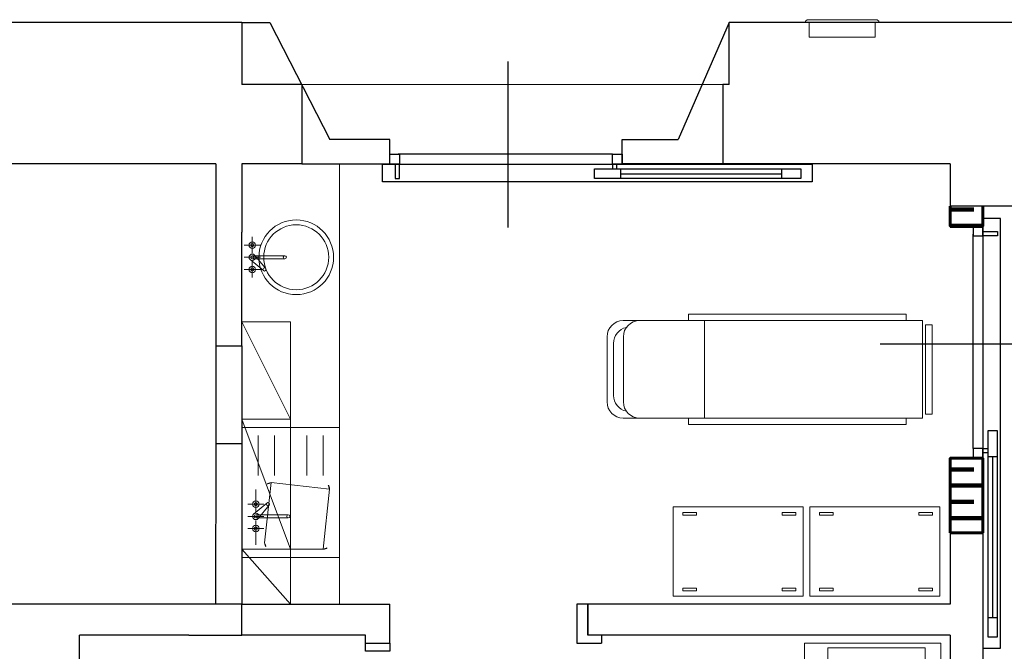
# Model space of a CAD drawing. Header units: millimetres. Extents: x 6612729504 to 6612744462, y 5733542327 to 5733549367.
# Tile 34 of 109: x 6612736595 to 6612737201, y 5733544537 to 5733544926. Entities that reach past the tile are written whole.
import ezdxf

# ---------------------------------------------------------------- set-up
doc = ezdxf.new("R2010")
doc.units = ezdxf.units.MM
doc.header["$MEASUREMENT"] = 0
doc.set_wipeout_variables(frame=1)
doc.linetypes.add('Wipeout_Contour', pattern=[1000, 0, -1000])
for name, color, linetype in [('!!!!_SCIANY GRUBE', 7, 'Continuous'), ('_A TECHN._wyposazenie sanitariaty', 7, 'Continuous'), ('_ATECHN-MEBLE', 7, 'Continuous'), ('A_SCIANY PROJ. 18 wewn', 7, 'Continuous'), ('A_Stolarka_drzw_wew', 192, 'Continuous'), ('A_wypełnienie', 7, 'Continuous'), ('GM-SZKGA', 7, 'Continuous'), ('inw_WIDOK', 7, 'Continuous')]:
    doc.layers.add(name, color=color, linetype=linetype)
pattern_1 = [(360, (6612685986.953, 5733573938.848), (0, 20), []), (360, (6612685986.953, 5733573948.848), (0, 20), [15, -5])]

msp = doc.modelspace()

# ---------------------------------------------------------------- linework, layer by layer
at = {"layer": '!!!!_SCIANY GRUBE', "color": 252, "lineweight": 30}
for p, q in [((6612736731.516485, 5733544923.844683), (6612736456.516485, 5733544923.844683)), ((6612736731.516485, 5733544923.844683), (6612736731.516485, 5733544885.844683)), ((6612736731.516485, 5733544923.844683), (6612736748.638336, 5733544923.844683)), ((6612736748.638336, 5733544923.844683), (6612736785.638336, 5733544851.844683)), ((6612737031.516486, 5733544923.844683), (6612737000.135475, 5733544851.844683)), ((6612737385.516486, 5733544923.844683), (6612737031.516486, 5733544923.844683)), ((6612737031.516486, 5733544885.844683), (6612737031.516486, 5733544923.844683)), ((6612736768.516485, 5733544885.844683), (6612736731.516485, 5733544885.844683)), ((6612736768.516485, 5733544885.844683), (6612736768.516485, 5733544836.843886)), ((6612737031.516486, 5733544885.844683), (6612737027.516486, 5733544885.844683)), ((6612737027.516486, 5733544885.844683), (6612737027.516486, 5733544836.740798)), ((6612736822.633888, 5733544851.844683), (6612736785.638336, 5733544851.844683)), ((6612736822.633888, 5733544836.844683), (6612736822.633888, 5733544851.844683)), ((6612736965.63392, 5733544836.844683), (6612736965.63392, 5733544851.844683)), ((6612736965.63392, 5733544851.844683), (6612737000.135475, 5733544851.844683)), ((6612736715.516485, 5733544836.844683), (6612736582.516485, 5733544836.844683)), ((6612736715.516485, 5733544836.844683), (6612736711.872397, 5733544836.844683)), ((6612736715.516485, 5733544836.844683), (6612736715.516485, 5733544794.844683)), ((6612736768.516485, 5733544836.844683), (6612736731.516485, 5733544836.844683)), ((6612736731.516485, 5733544836.844683), (6612736731.516485, 5733544794.844683)), ((6612736768.516485, 5733544836.844683), (6612736822.633888, 5733544836.844683)), ((6612737027.516486, 5733544836.844683), (6612736965.63392, 5733544836.844683)), ((6612737167.516486, 5733544836.844683), (6612737027.516486, 5733544836.844683)), ((6612736715.516485, 5733544794.844683), (6612736715.516485, 5733544724.844683)), ((6612736731.516485, 5733544724.844683), (6612736731.516485, 5733544794.844683)), ((6612736715.516485, 5733544724.844683), (6612736715.516485, 5733544680.844683)), ((6612736715.516485, 5733544724.844683), (6612736731.516485, 5733544724.844683)), ((6612736731.516485, 5733544724.844683), (6612736731.516485, 5733544664.844683)), ((6612736715.516485, 5733544680.844683), (6612736715.516485, 5733544664.844683)), ((6612736715.516485, 5733544664.844683), (6612736715.227145, 5733544565.844683)), ((6612736715.516485, 5733544664.844683), (6612736731.516485, 5733544664.844683)), ((6612736731.516485, 5733544664.844683), (6612736731.516485, 5733544565.844683)), ((6612736698.937805, 5733544565.844683), (6612736582.516485, 5733544565.844683)), ((6612736731.516485, 5733544546.844683), (6612736731.516485, 5733544565.844683)), ((6612736731.516485, 5733544565.844683), (6612736822.516485, 5733544565.844683)), ((6612736822.516485, 5733544541.844683), (6612736822.516485, 5733544565.844683)), ((6612736937.778519, 5733544565.844683), (6612736937.778519, 5733544541.844683)), ((6612736944.516486, 5733544565.844683), (6612736937.778519, 5733544565.844683)), ((6612737027.516486, 5733544565.844683), (6612736944.516486, 5733544565.844683)), ((6612736944.516486, 5733544546.844683), (6612736944.516486, 5733544565.844683)), ((6612736944.516486, 5733544565.844683), (6612736944.516486, 5733544546.844683)), ((6612737167.516486, 5733544565.844683), (6612737027.516486, 5733544565.844683)), ((6612736698.937805, 5733544546.844683), (6612736631.516485, 5733544546.844683)), ((6612736631.516485, 5733544506.844682), (6612736631.516485, 5733544546.844683)), ((6612736807.516485, 5733544546.844683), (6612736731.516485, 5733544546.844683)), ((6612736807.516485, 5733544541.844683), (6612736807.516485, 5733544546.844683)), ((6612737040.516486, 5733544546.844683), (6612736944.516486, 5733544546.844683)), ((6612736952.778519, 5733544546.844683), (6612736952.778519, 5733544541.844683)), ((6612737167.516486, 5733544546.844683), (6612737040.516486, 5733544546.844683)), ((6612737167.516486, 5733544546.844683), (6612737167.516486, 5733544526.158112)), ((6612736807.516485, 5733544541.844683), (6612736822.516485, 5733544541.844683)), ((6612736937.778519, 5733544541.844683), (6612736952.778519, 5733544541.844683))]:
    msp.add_line(p, q, dxfattribs=at)
at = {"layer": '!!!!_SCIANY GRUBE', "color": 252, "lineweight": 30, "flags": 128}
for points in [[(6612736698.937805, 5733544546.844683), (6612736731.516485, 5733544546.844683), (6612736731.516485, 5733544565.844683)], [(6612736731.516485, 5733544565.844683), (6612736698.937805, 5733544565.844683)]]:
    msp.add_lwpolyline(points, dxfattribs=at)
at = {"layer": '_A TECHN._wyposazenie sanitariaty', "color": 252, "lineweight": 18}
for p, q in [((6612736732.963202, 5733544786.899068), (6612736742.963202, 5733544786.899068)), ((6612736737.963202, 5733544781.899068), (6612736737.963202, 5733544791.899068)), ((6612736739.377415, 5733544780.813281), (6612736746.170308, 5733544772.606174)), ((6612736732.963202, 5733544779.399068), (6612736742.963202, 5733544779.399068)), ((6612736736.548987, 5733544777.984854), (6612736744.756094, 5733544771.191961)), ((6612736737.963202, 5733544780.399068), (6612736757.963202, 5733544780.399068)), ((6612736737.963202, 5733544778.399068), (6612736757.963202, 5733544778.399068)), ((6612736737.963202, 5733544766.899068), (6612736737.963202, 5733544776.899068)), ((6612736732.963202, 5733544771.899068), (6612736742.963202, 5733544771.899068)), ((6612736791.516487, 5733544674.670267), (6612736731.516487, 5733544674.670267)), ((6612736731.516487, 5733544674.670267), (6612736731.516487, 5733544594.670267)), ((6612736791.516487, 5733544594.670267), (6612736791.516487, 5733544674.670267)), ((6612736741.516487, 5733544645.149406), (6612736741.516487, 5733544669.670267)), ((6612736751.516487, 5733544645.149406), (6612736751.516487, 5733544669.670267)), ((6612736761.516487, 5733544645.149406), (6612736761.516487, 5733544669.670267)), ((6612736771.516487, 5733544645.149406), (6612736771.516487, 5733544669.670267)), ((6612736781.516487, 5733544645.149406), (6612736781.516487, 5733544669.670267)), ((6612736740.099946, 5733544636.428143), (6612736740.099946, 5733544622.428143)), ((6612736735.099946, 5733544627.428143), (6612736745.099946, 5733544627.428143)), ((6612736738.685733, 5733544621.342357), (6612736746.892839, 5733544628.135249)), ((6612736741.51416, 5733544618.513929), (6612736748.307053, 5733544626.721036)), ((6612736735.099946, 5733544619.928143), (6612736745.099946, 5733544619.928143)), ((6612736740.099946, 5733544620.928143), (6612736760.099946, 5733544620.928143)), ((6612736740.099946, 5733544618.928143), (6612736760.099946, 5733544618.928143)), ((6612736740.099946, 5733544617.428143), (6612736740.099946, 5733544602.428143)), ((6612736735.099946, 5733544612.428143), (6612736745.099946, 5733544612.428143)), ((6612736731.516487, 5733544594.670267), (6612736791.516487, 5733544594.670267))]:
    msp.add_line(p, q, dxfattribs=at)
at = {"layer": '_A TECHN._wyposazenie sanitariaty', "color": 252, "lineweight": 18, "flags": 128}
msp.add_lwpolyline([(6612736749.516487, 5733544599.670267), (6612736781.516487, 5733544599.670267, 0.4142135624), (6612736785.516487, 5733544603.670267), (6612736785.516487, 5733544636.670267, 0.4142135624), (6612736781.516487, 5733544640.670267), (6612736749.516487, 5733544640.670267, 0.4142135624), (6612736745.516487, 5733544636.670267), (6612736745.516487, 5733544603.670267, 0.4142135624)], format="xyb", close=True, dxfattribs=at)
at = {"layer": '_A TECHN._wyposazenie sanitariaty', "color": 252, "lineweight": 18}
for centre, radius in [((6612736764.963202, 5733544779.399068), 23), ((6612736764.963202, 5733544779.399068), 20), ((6612736737.963202, 5733544786.899068), 2), ((6612736737.963202, 5733544786.899068), 1), ((6612736737.963202, 5733544779.399068), 2), ((6612736737.963202, 5733544779.399068), 1), ((6612736757.963202, 5733544779.399068), 1), ((6612736737.963202, 5733544771.899068), 2), ((6612736737.963202, 5733544771.899068), 1), ((6612736745.463202, 5733544771.899068), 1), ((6612736740.099946, 5733544627.428143), 2), ((6612736740.099946, 5733544627.428143), 1), ((6612736747.599946, 5733544627.428143), 1), ((6612736740.099946, 5733544619.928143), 2), ((6612736740.099946, 5733544619.928143), 1), ((6612736760.099946, 5733544619.928143), 1), ((6612736740.099946, 5733544612.428143), 2), ((6612736740.099946, 5733544612.428143), 1)]:
    msp.add_circle(centre, radius, dxfattribs=at)
at = {"layer": '_ATECHN-MEBLE', "color": 252, "lineweight": 18}
for p, q in [((6612736791.516487, 5733544836.844683), (6612736791.516487, 5733544565.844733)), ((6612737140.317965, 5733544744.413282), (6612737006.317965, 5733544744.413282)), ((6612737006.317965, 5733544744.413282), (6612737006.317965, 5733544740.413282)), ((6612737140.317965, 5733544744.413282), (6612737006.317965, 5733544744.413282)), ((6612737006.317965, 5733544744.413282), (6612737006.317965, 5733544740.413282)), ((6612737140.317965, 5733544744.413282), (6612737006.317965, 5733544744.413282)), ((6612737006.317965, 5733544744.413282), (6612737006.317965, 5733544740.413282)), ((6612737140.317965, 5733544744.413282), (6612737006.317965, 5733544744.413282)), ((6612737006.317965, 5733544744.413282), (6612737006.317965, 5733544740.413282)), ((6612737140.317965, 5733544740.413282), (6612737140.317965, 5733544744.413282)), ((6612737140.317965, 5733544740.413282), (6612737140.317965, 5733544744.413282)), ((6612737140.317965, 5733544740.413282), (6612737140.317965, 5733544744.413282)), ((6612737140.317965, 5733544740.413282), (6612737140.317965, 5733544744.413282)), ((6612736761.516482, 5733544679.670263), (6612736731.516487, 5733544739.670267)), ((6612736986.261624, 5733544740.413282), (6612736966.261624, 5733544740.413282)), ((6612736986.261624, 5733544740.413282), (6612736966.261624, 5733544740.413282)), ((6612736986.261624, 5733544740.413282), (6612736966.261624, 5733544740.413282)), ((6612736986.261624, 5733544740.413282), (6612736966.261624, 5733544740.413282)), ((6612737150.317965, 5733544740.413282), (6612736986.261624, 5733544740.413282)), ((6612737150.317965, 5733544740.413282), (6612736986.261624, 5733544740.413282)), ((6612737150.317965, 5733544740.413282), (6612736986.261624, 5733544740.413282)), ((6612737150.317965, 5733544740.413282), (6612736986.261624, 5733544740.413282)), ((6612737006.317965, 5733544740.413282), (6612737140.317965, 5733544740.413282)), ((6612737006.317965, 5733544740.413282), (6612737140.317965, 5733544740.413282)), ((6612737006.317965, 5733544740.413282), (6612737140.317965, 5733544740.413282)), ((6612737006.317965, 5733544740.413282), (6612737140.317965, 5733544740.413282)), ((6612737016.317965, 5733544740.413282), (6612737016.317965, 5733544680.413282)), ((6612737016.317965, 5733544740.413282), (6612737016.317965, 5733544680.413282)), ((6612737016.317965, 5733544740.413282), (6612737016.317965, 5733544680.413282)), ((6612737016.317965, 5733544740.413282), (6612737016.317965, 5733544680.413282)), ((6612737150.317965, 5733544680.413282), (6612737150.317965, 5733544740.413282)), ((6612737150.317965, 5733544680.413282), (6612737150.317965, 5733544740.413282)), ((6612737150.317965, 5733544680.413282), (6612737150.317965, 5733544740.413282)), ((6612737150.317965, 5733544680.413282), (6612737150.317965, 5733544740.413282)), ((6612737152.317965, 5733544737.913282), (6612737156.317965, 5733544737.913282)), ((6612737152.317965, 5733544682.913282), (6612737152.317965, 5733544737.913282)), ((6612737152.317965, 5733544737.913282), (6612737156.317965, 5733544737.913282)), ((6612737152.317965, 5733544682.913282), (6612737152.317965, 5733544737.913282)), ((6612737152.317965, 5733544737.913282), (6612737156.317965, 5733544737.913282)), ((6612737152.317965, 5733544682.913282), (6612737152.317965, 5733544737.913282)), ((6612737152.317965, 5733544737.913282), (6612737156.317965, 5733544737.913282)), ((6612737152.317965, 5733544682.913282), (6612737152.317965, 5733544737.913282)), ((6612737156.317965, 5733544737.913282), (6612737156.317965, 5733544682.913282)), ((6612737156.317965, 5733544737.913282), (6612737156.317965, 5733544682.913282)), ((6612737156.317965, 5733544737.913282), (6612737156.317965, 5733544682.913282)), ((6612737156.317965, 5733544737.913282), (6612737156.317965, 5733544682.913282)), ((6612736956.261624, 5733544730.413282), (6612736956.261624, 5733544690.413282)), ((6612736956.261624, 5733544730.413282), (6612736956.261624, 5733544690.413282)), ((6612736956.261624, 5733544730.413282), (6612736956.261624, 5733544690.413282)), ((6612736956.261624, 5733544730.413282), (6612736956.261624, 5733544690.413282)), ((6612736960.261624, 5733544694.413282), (6612736960.261624, 5733544726.413282)), ((6612736960.261624, 5733544694.413282), (6612736960.261624, 5733544726.413282)), ((6612736960.261624, 5733544694.413282), (6612736960.261624, 5733544726.413282)), ((6612736960.261624, 5733544694.413282), (6612736960.261624, 5733544726.413282)), ((6612736966.317965, 5733544730.413282), (6612736966.317965, 5733544690.413282)), ((6612736966.317965, 5733544730.413282), (6612736966.317965, 5733544690.413282)), ((6612736966.317965, 5733544730.413282), (6612736966.317965, 5733544690.413282)), ((6612736966.317965, 5733544730.413282), (6612736966.317965, 5733544690.413282)), ((6612736761.516485, 5733544599.669526), (6612736731.516487, 5733544679.669526)), ((6612736986.261624, 5733544680.413282), (6612736966.261624, 5733544680.413282)), ((6612736986.261624, 5733544680.413282), (6612736966.261624, 5733544680.413282)), ((6612736986.261624, 5733544680.413282), (6612736966.261624, 5733544680.413282)), ((6612736986.261624, 5733544680.413282), (6612736966.261624, 5733544680.413282)), ((6612736986.261624, 5733544680.413282), (6612737150.317965, 5733544680.413282)), ((6612736986.261624, 5733544680.413282), (6612737150.317965, 5733544680.413282)), ((6612736986.261624, 5733544680.413282), (6612737150.317965, 5733544680.413282)), ((6612736986.261624, 5733544680.413282), (6612737150.317965, 5733544680.413282)), ((6612737006.317965, 5733544680.413282), (6612737140.317965, 5733544680.413282)), ((6612737006.317965, 5733544676.413282), (6612737006.317965, 5733544680.413282)), ((6612737006.317965, 5733544680.413282), (6612737140.317965, 5733544680.413282)), ((6612737006.317965, 5733544676.413282), (6612737006.317965, 5733544680.413282)), ((6612737006.317965, 5733544680.413282), (6612737140.317965, 5733544680.413282)), ((6612737006.317965, 5733544676.413282), (6612737006.317965, 5733544680.413282)), ((6612737006.317965, 5733544680.413282), (6612737140.317965, 5733544680.413282)), ((6612737006.317965, 5733544676.413282), (6612737006.317965, 5733544680.413282)), ((6612737140.317965, 5733544680.413282), (6612737140.317965, 5733544676.413282)), ((6612737140.317965, 5733544680.413282), (6612737140.317965, 5733544676.413282)), ((6612737140.317965, 5733544680.413282), (6612737140.317965, 5733544676.413282)), ((6612737140.317965, 5733544680.413282), (6612737140.317965, 5733544676.413282)), ((6612737156.317965, 5733544682.913282), (6612737152.317965, 5733544682.913282)), ((6612737156.317965, 5733544682.913282), (6612737152.317965, 5733544682.913282)), ((6612737156.317965, 5733544682.913282), (6612737152.317965, 5733544682.913282)), ((6612737156.317965, 5733544682.913282), (6612737152.317965, 5733544682.913282)), ((6612736791.516487, 5733544674.670267), (6612736731.516487, 5733544674.670267)), ((6612736731.516487, 5733544674.670267), (6612736731.516487, 5733544594.670267)), ((6612736791.516487, 5733544594.670267), (6612736791.516487, 5733544674.670267)), ((6612737140.317965, 5733544676.413282), (6612737006.317965, 5733544676.413282)), ((6612737140.317965, 5733544676.413282), (6612737006.317965, 5733544676.413282)), ((6612737140.317965, 5733544676.413282), (6612737006.317965, 5733544676.413282)), ((6612737140.317965, 5733544676.413282), (6612737006.317965, 5733544676.413282)), ((6612736741.516487, 5733544645.149406), (6612736741.516487, 5733544669.670267)), ((6612736751.516487, 5733544645.149406), (6612736751.516487, 5733544669.670267)), ((6612736761.516487, 5733544645.149406), (6612736761.516487, 5733544669.670267)), ((6612736771.516487, 5733544645.149406), (6612736771.516487, 5733544669.670267)), ((6612736781.516487, 5733544645.149406), (6612736781.516487, 5733544669.670267)), ((6612736740.099946, 5733544636.428143), (6612736740.099946, 5733544622.428143)), ((6612736735.099946, 5733544627.428143), (6612736745.099946, 5733544627.428143)), ((6612736738.685733, 5733544621.342357), (6612736746.892839, 5733544628.135249)), ((6612736741.51416, 5733544618.513929), (6612736748.307053, 5733544626.721036)), ((6612736735.099946, 5733544619.928143), (6612736745.099946, 5733544619.928143)), ((6612736740.099946, 5733544620.928143), (6612736760.099946, 5733544620.928143)), ((6612736740.099946, 5733544618.928143), (6612736760.099946, 5733544618.928143)), ((6612736740.099946, 5733544617.428143), (6612736740.099946, 5733544602.428143)), ((6612736735.099946, 5733544612.428143), (6612736745.099946, 5733544612.428143)), ((6612736761.516487, 5733544565.844733), (6612736731.516487, 5733544599.670267)), ((6612736731.516487, 5733544594.670267), (6612736791.516487, 5733544594.670267)), ((6612736731.516384, 5733544565.843992), (6612736791.516388, 5733544565.843992)), ((6612736761.516384, 5733544565.843991), (6612736731.516384, 5733544565.843992))]:
    msp.add_line(p, q, dxfattribs=at)
at = {"layer": '_ATECHN-MEBLE', "color": 252, "lineweight": 18, "flags": 128}
for points in [[(6612736761.51648, 5733544679.670263), (6612736731.516484, 5733544679.670261), (6612736731.516487, 5733544739.670267), (6612736761.516479, 5733544739.670267)], [(6612736761.516382, 5733544599.669526), (6612736731.516386, 5733544599.669525), (6612736731.516386, 5733544679.669526), (6612736761.516386, 5733544679.669526)], [(6612736996.983439, 5733544570.808764), (6612737076.98344, 5733544570.808764), (6612737076.98344, 5733544625.808764), (6612736996.983439, 5733544625.808764)], [(6612737081.013574, 5733544570.808764), (6612737161.013574, 5733544570.808764), (6612737161.013574, 5733544625.808764), (6612737081.013574, 5733544625.808764)], [(6612737002.944131, 5733544622.315813), (6612737011.361953, 5733544622.315813), (6612737011.361953, 5733544620.633052), (6612737002.944131, 5733544620.633052)], [(6612737064.113775, 5733544622.315813), (6612737072.531597, 5733544622.315813), (6612737072.531597, 5733544620.633052), (6612737064.113775, 5733544620.633052)], [(6612737086.974264, 5733544622.315813), (6612737095.392086, 5733544622.315813), (6612737095.392086, 5733544620.633052), (6612737086.974264, 5733544620.633052)], [(6612737148.143909, 5733544622.315813), (6612737156.56173, 5733544622.315813), (6612737156.56173, 5733544620.633052), (6612737148.143909, 5733544620.633052)], [(6612736761.516485, 5733544565.844733), (6612736731.516485, 5733544565.844733), (6612736731.516487, 5733544599.670267), (6612736761.516487, 5733544599.670267)], [(6612737002.944131, 5733544575.759692), (6612737011.361953, 5733544575.759692), (6612737011.361953, 5733544574.076931), (6612737002.944131, 5733544574.076931)], [(6612737064.113775, 5733544575.759692), (6612737072.531597, 5733544575.759692), (6612737072.531597, 5733544574.076931), (6612737064.113775, 5733544574.076931)], [(6612737086.974264, 5733544575.759692), (6612737095.392086, 5733544575.759692), (6612737095.392086, 5733544574.076931), (6612737086.974264, 5733544574.076931)], [(6612737148.143909, 5733544575.759692), (6612737156.56173, 5733544575.759692), (6612737156.56173, 5733544574.076931), (6612737148.143909, 5733544574.076931)], [(6612737077.767879, 5733544379.21522), (6612737077.767879, 5733544541.758733), (6612737161.705364, 5733544541.758733), (6612737161.705364, 5733544379.21522)], [(6612737077.767879, 5733544379.21522), (6612737077.767879, 5733544541.758733), (6612737161.705364, 5733544541.758733), (6612737161.705364, 5733544379.21522)], [(6612737152.12874, 5733544539.063549), (6612737152.12874, 5733544494.063549), (6612737092.12874, 5733544494.063549), (6612737092.12874, 5733544539.063549)]]:
    msp.add_lwpolyline(points, close=True, dxfattribs=at)
msp.add_lwpolyline([(6612736749.516487, 5733544599.670267), (6612736781.516487, 5733544599.670267, 0.4142135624), (6612736785.516487, 5733544603.670267), (6612736785.516487, 5733544636.670267, 0.4142135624), (6612736781.516487, 5733544640.670267), (6612736749.516487, 5733544640.670267, 0.4142135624), (6612736745.516487, 5733544636.670267), (6612736745.516487, 5733544603.670267, 0.4142135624)], format="xyb", close=True, dxfattribs=at)
at = {"layer": '_ATECHN-MEBLE', "color": 252, "lineweight": 18}
for centre, radius in [((6612736740.099946, 5733544627.428143), 2), ((6612736740.099946, 5733544627.428143), 1), ((6612736747.599946, 5733544627.428143), 1), ((6612736740.099946, 5733544619.928143), 2), ((6612736740.099946, 5733544619.928143), 1), ((6612736760.099946, 5733544619.928143), 1), ((6612736740.099946, 5733544612.428143), 2), ((6612736740.099946, 5733544612.428143), 1)]:
    msp.add_circle(centre, radius, dxfattribs=at)
for centre, start, end in [((6612736966.261624, 5733544730.413282), 90, 180), ((6612736966.261624, 5733544730.413282), 90, 180), ((6612736966.261624, 5733544730.413282), 90, 180), ((6612736966.261624, 5733544730.413282), 90, 180), ((6612736976.317965, 5733544730.413282), 90, 180), ((6612736976.317965, 5733544730.413282), 90, 180), ((6612736976.317965, 5733544730.413282), 90, 180), ((6612736976.317965, 5733544730.413282), 90, 180), ((6612736970.261624, 5733544726.413282), 102.164786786, 180), ((6612736970.261624, 5733544726.413282), 102.164786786, 180), ((6612736970.261624, 5733544726.413282), 102.164786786, 180), ((6612736970.261624, 5733544726.413282), 102.164786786, 180), ((6612736966.261624, 5733544690.413282), 180, 270), ((6612736966.261624, 5733544690.413282), 180, 270), ((6612736966.261624, 5733544690.413282), 180, 270), ((6612736966.261624, 5733544690.413282), 180, 270), ((6612736970.261624, 5733544694.413282), 180, 257.835213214), ((6612736970.261624, 5733544694.413282), 180, 257.835213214), ((6612736970.261624, 5733544694.413282), 180, 257.835213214), ((6612736970.261624, 5733544694.413282), 180, 257.835213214), ((6612736976.317965, 5733544690.413282), 180, 270), ((6612736976.317965, 5733544690.413282), 180, 270), ((6612736976.317965, 5733544690.413282), 180, 270), ((6612736976.317965, 5733544690.413282), 180, 270)]:
    msp.add_arc(centre, 10, start, end, dxfattribs=at)
at = {"layer": 'A_Stolarka_drzw_wew', "color": 252, "lineweight": 30}
for p, q in [((6612736895.330748, 5733544797.783783), (6612736895.330748, 5733544899.948519)), ((6612736822.633888, 5733544836.822663), (6612736822.633888, 5733544848.822663)), ((6612736965.63392, 5733544836.822663), (6612736965.63392, 5733544848.822663)), ((6612736822.633888, 5733544842.813149), (6612736828.633699, 5733544842.813149)), ((6612736822.633888, 5733544836.813337), (6612736822.633888, 5733544842.813149)), ((6612736959.629588, 5733544842.813149), (6612736827.633731, 5733544842.813149)), ((6612736828.633699, 5733544842.813149), (6612736828.633699, 5733544836.813337)), ((6612736959.629588, 5733544842.813149), (6612736965.6294, 5733544842.813149)), ((6612736959.629588, 5733544836.813337), (6612736959.629588, 5733544842.813149)), ((6612736965.6294, 5733544842.813149), (6612736965.6294, 5733544836.813337)), ((6612736817.98938, 5733544836.813337), (6612737082.475418, 5733544836.813337)), ((6612736817.98938, 5733544825.813683), (6612736817.98938, 5733544836.813337)), ((6612736828.633699, 5733544836.813337), (6612736822.633888, 5733544836.813337)), ((6612736825.916394, 5733544836.813337), (6612736825.916394, 5733544827.81362)), ((6612736828.633699, 5733544836.813337), (6612736825.916394, 5733544836.813337)), ((6612736828.633699, 5733544827.81362), (6612736828.633699, 5733544836.813337)), ((6612736965.6294, 5733544836.813337), (6612736959.629588, 5733544836.813337)), ((6612736959.629588, 5733544836.813337), (6612736959.629588, 5733544833.813432)), ((6612736962.346893, 5733544836.813337), (6612736959.629588, 5733544836.813337)), ((6612736962.346893, 5733544833.813432), (6612736962.346893, 5733544836.813337)), ((6612737082.475418, 5733544836.813337), (6612737082.475418, 5733544825.813683)), ((6612736948.629933, 5733544833.813432), (6612737075.475638, 5733544833.813432)), ((6612736948.629933, 5733544827.81362), (6612736948.629933, 5733544833.813432)), ((6612736959.629588, 5733544833.813432), (6612736962.346893, 5733544833.813432)), ((6612736964.554616, 5733544833.813432), (6612736964.554616, 5733544827.81362)), ((6612736964.554616, 5733544830.813526), (6612737063.543403, 5733544830.813526)), ((6612737063.543403, 5733544833.813432), (6612737063.543403, 5733544827.81362)), ((6612737075.475638, 5733544833.813432), (6612737075.475638, 5733544827.81362)), ((6612737082.475418, 5733544825.813683), (6612736817.98938, 5733544825.813683)), ((6612736825.916394, 5733544827.81362), (6612736828.633699, 5733544827.81362)), ((6612737075.475638, 5733544827.81362), (6612736948.629933, 5733544827.81362)), ((6612737198.525467, 5733544538.815783), (6612737198.525467, 5733544803.301821)), ((6612737181.526, 5733544661.661613), (6612737181.526, 5733544793.657471)), ((6612737187.525812, 5733544795.374806), (6612737196.525529, 5733544795.374806)), ((6612737187.525812, 5733544792.657502), (6612737187.525812, 5733544795.374806)), ((6612737196.525529, 5733544795.374806), (6612737196.525529, 5733544792.657502)), ((6612737181.526, 5733544792.657502), (6612737187.525812, 5733544792.657502)), ((6612737196.525529, 5733544792.657502), (6612737187.525812, 5733544792.657502)), ((6612737226.555366, 5733544725.960454), (6612737124.39063, 5733544725.960454)), ((6612737196.525529, 5733544672.661268), (6612737190.525718, 5733544672.661268)), ((6612737196.525529, 5733544545.815563), (6612737196.525529, 5733544672.661268)), ((6612737187.525812, 5733544661.661613), (6612737181.526, 5733544661.661613)), ((6612737187.525812, 5733544661.661613), (6612737190.525718, 5733544661.661613)), ((6612737187.525812, 5733544658.944308), (6612737187.525812, 5733544661.661613)), ((6612737190.525718, 5733544661.661613), (6612737190.525718, 5733544658.944308)), ((6612737190.525718, 5733544658.944308), (6612737187.525812, 5733544658.944308)), ((6612737193.525623, 5733544656.736586), (6612737193.525623, 5733544557.747798)), ((6612737190.525718, 5733544557.747798), (6612737196.525529, 5733544557.747798)), ((6612737190.525718, 5733544545.815563), (6612737196.525529, 5733544545.815563)), ((6612736807.516485, 5733544541.844683), (6612736822.516485, 5733544541.844683)), ((6612736807.516485, 5733544536.844683), (6612736807.516485, 5733544541.844683)), ((6612736822.516485, 5733544541.844683), (6612736822.516485, 5733544536.844683)), ((6612737187.525812, 5733544538.815783), (6612737198.525467, 5733544538.815783)), ((6612736822.516485, 5733544536.844683), (6612736807.516485, 5733544536.844683))]:
    msp.add_line(p, q, dxfattribs=at)
at = {"layer": 'GM-SZKGA', "color": 252, "lineweight": 18}
for p, q in [((6612737078.488704, 5733544924.670982), (6612737079.488704, 5733544925.670982)), ((6612737078.488704, 5733544923.844683), (6612737078.488704, 5733544924.670982)), ((6612737078.488704, 5733544923.844683), (6612737123.488704, 5733544923.844683)), ((6612737122.488704, 5733544925.670982), (6612737079.488704, 5733544925.670982)), ((6612737080.738704, 5733544914.844683), (6612737080.738704, 5733544923.844683)), ((6612737121.238704, 5733544914.844683), (6612737121.238704, 5733544923.844683)), ((6612737123.488704, 5733544924.670982), (6612737122.488704, 5733544925.670982)), ((6612737123.488704, 5733544923.844683), (6612737123.488704, 5733544924.670982)), ((6612737080.738704, 5733544914.844683), (6612737121.238704, 5733544914.844683))]:
    msp.add_line(p, q, dxfattribs=at)
at = {"layer": 'inw_WIDOK', "color": 252, "lineweight": 18}
msp.add_line((6612736766.516485, 5733544885.844683), (6612737031.516486, 5733544885.844683), dxfattribs=at)

# ---------------------------------------------------------------- wipeouts: each hides what was drawn before it
at = {"color": 252, "linetype": 'Wipeout_Contour', "lineweight": 0, "ltscale": 35009081226.38227}
msp.add_wipeout([(6612737167.516486, 5733544810.844683), (6612737167.516486, 5733544798.657313), (6612737187.516486, 5733544798.657313), (6612737187.525811, 5733544810.844683)], dxfattribs=at).dxf.layer = 'A_wypełnienie'
at = {"color": 252, "linetype": 'Wipeout_Contour', "lineweight": 0, "ltscale": 35009076719.46654}
msp.add_wipeout([(6612737167.516486, 5733544609.844683), (6612737187.525811, 5733544609.844683), (6612737187.525811, 5733544655.661802), (6612737167.516486, 5733544655.657282)], dxfattribs=at).dxf.layer = 'A_wypełnienie'

# ---------------------------------------------------------------- next in the draw order: hatches: boundary and pattern name
at = {"layer": 'A_wypełnienie', "linetype": 'Continuous', "lineweight": 211}
h = msp.add_hatch(dxfattribs=at)
h.set_pattern_fill('01_WIENIEC', color=252, scale=0.1, style=0, pattern_type=2)
h.set_pattern_definition(pattern_1)
h.paths.add_polyline_path([(6612737167.516486, 5733544810.844683), (6612737167.516486, 5733544798.657313), (6612737187.516486, 5733544798.657313), (6612737187.525812, 5733544810.844683)])
h = msp.add_hatch(dxfattribs=at)
h.set_pattern_fill('01_WIENIEC', color=252, scale=0.1, style=0, pattern_type=2)
h.set_pattern_definition(pattern_1)
h.paths.add_polyline_path([(6612737167.516486, 5733544609.844683), (6612737187.525812, 5733544609.844683), (6612737187.525812, 5733544655.661801), (6612737167.516486, 5733544655.657282)])

# ---------------------------------------------------------------- next in the draw order: linework, layer by layer
at = {"layer": '!!!!_SCIANY GRUBE', "color": 252, "lineweight": 30}
for p, q in [((6612737167.516486, 5733544836.844683), (6612737167.516486, 5733544810.844683)), ((6612737233.516486, 5733544810.844683), (6612737167.516486, 5733544810.844683)), ((6612737167.516486, 5733544609.844683), (6612737167.516486, 5733544565.844683)), ((6612737187.516486, 5733544609.844683), (6612737187.516486, 5733544526.158112))]:
    msp.add_line(p, q, dxfattribs=at)
at = {"layer": 'A_SCIANY PROJ. 18 wewn', "color": 252, "lineweight": 60}
msp.add_line((6612737187.516486, 5733544609.844683), (6612737167.516486, 5733544609.844683), dxfattribs=at)
at = {"layer": 'A_SCIANY PROJ. 18 wewn', "color": 252, "lineweight": 60, "flags": 128}
for points in [[(6612737187.525812, 5733544810.844683), (6612737187.516486, 5733544798.657313), (6612737167.516486, 5733544798.657313), (6612737167.516486, 5733544810.844683)], [(6612737167.516486, 5733544609.844683), (6612737167.516486, 5733544655.657282), (6612737187.525812, 5733544655.661801), (6612737187.525812, 5733544609.844683)]]:
    msp.add_lwpolyline(points, dxfattribs=at)
at = {"layer": 'A_Stolarka_drzw_wew', "color": 252, "lineweight": 30}
for p, q in [((6612737187.525812, 5733544803.301821), (6612737187.525812, 5733544538.815783)), ((6612737198.525467, 5733544803.301821), (6612737187.525812, 5733544803.301821)), ((6612737187.516486, 5733544798.657313), (6612737175.516486, 5733544798.657313)), ((6612737181.526, 5733544798.657313), (6612737181.526, 5733544792.657502)), ((6612737187.525812, 5733544798.657313), (6612737181.526, 5733544798.657313)), ((6612737187.525812, 5733544792.657502), (6612737187.525812, 5733544798.657313)), ((6612737190.525718, 5733544672.661268), (6612737190.525718, 5733544545.815563)), ((6612737181.526, 5733544661.661613), (6612737181.526, 5733544655.661801)), ((6612737187.525812, 5733544655.661801), (6612737187.525812, 5733544661.661613)), ((6612737187.516486, 5733544655.657282), (6612737175.516486, 5733544655.657282)), ((6612737181.526, 5733544655.661801), (6612737187.525812, 5733544655.661801)), ((6612737190.525718, 5733544656.736586), (6612737196.525529, 5733544656.736586))]:
    msp.add_line(p, q, dxfattribs=at)

doc.saveas('drawing.dxf')
